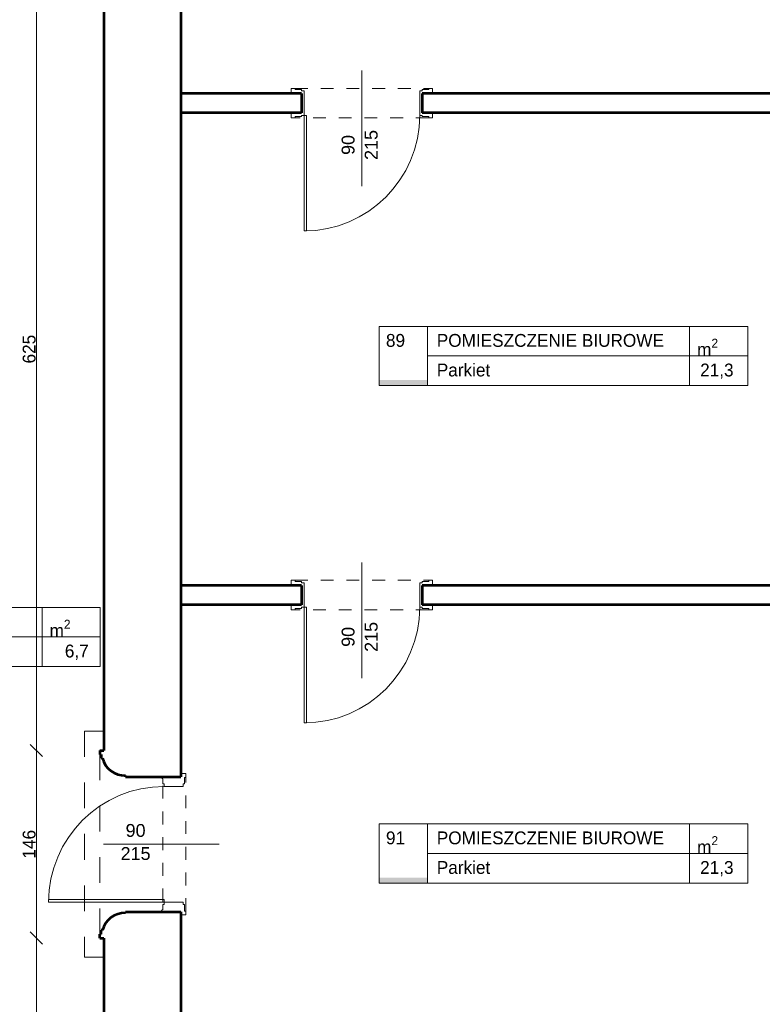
# Model space of a CAD drawing. Header units: inches. Extents: x -21887 to 84279, y -131485 to 67836.
# Tile 144 of 256: x 66647 to 72427, y -32070 to -24405. Entities that reach past the tile are written whole.
import ezdxf

# ---------------------------------------------------------------- set-up
doc = ezdxf.new("R2010")
doc.units = ezdxf.units.IN
doc.header["$MEASUREMENT"] = 0
doc.linetypes.add('Dashed', pattern=[400, 200, -200])
doc.linetypes.add('Dashed copy', pattern=[200, 100, -100])
doc.layers.get('0').update_dxf_attribs({"lineweight": 13})
doc.layers.get('Defpoints').update_dxf_attribs({"lineweight": 13})
for name, color, linetype, lineweight in [('AI_MURY', 7, 'Continuous', 53), ('Dimensioning', 7, 'Continuous', 13), ('DRZWI', 7, 'Continuous', 13), ('dzialowki', 7, 'Continuous', 53), ('OPISY TABELKI', 7, 'Continuous', 13), ('PODCIAGI', 7, 'Continuous', 13)]:
    doc.layers.add(name, color=color, linetype=linetype, lineweight=lineweight)
doc.styles.add('GENERATED_STYLE_7', font='txt')
doc.styles.add('GENERATED_STYLE_8', font='txt')
doc.styles.add('GENERATED_STYLE_9', font='txt')
doc.styles.add('Style-Courier New', font='txt')
doc.dimstyles.new('Dimstyle_4', dxfattribs={"dimtxt": 100, "dimasz": 95, "dimexe": 0, "dimexo": 0, "dimgap": 0.09, "dimtad": 1, "dimdec": 0, "dimlfac": 0.1, "dimzin": 0, "dimdsep": 46, "dimlunit": 5, "dimtxsty": 'GENERATED_STYLE_7', "dimblk": 'ARROWHEAD_6', "dimcen": 0.09, "dimclrd": 161, "dimclre": 161, "dimclrt": 7, "dimadec": 0, "dimazin": 0, "dimtfac": 1, "dimtdec": 0, "dimtmove": 0, "dimatfit": 3, "dimfxl": 0, "dimtolj": 1, "dimtzin": 0, "dimarcsym": 0})

# ---------------------------------------------------------------- blocks, each defined once
blk = doc.blocks.new('ARROWHEAD_6')
at = {"color": 0, "linetype": 'Continuous'}
for p, q in [((0, 0), (-1, 0)), ((-0.5, -0.5), (0.5, 0.5))]:
    blk.add_line(p, q, dxfattribs=at)
blk = doc.blocks.new('*U38')
at = {"layer": 'Defpoints', "color": 0, "linetype": 'Continuous'}
for p in [(71738, -21069.3), (76339.4, -21069.3), (71738, -36799.3)]:
    blk.add_point(p, dxfattribs=at)
at = {"layer": 'Dimensioning', "color": 161, "linetype": 'Continuous', "lineweight": -2}
for p, q in [((76339.2, -21069.3), (76339.4, -21069.3)), ((76339.4, -36704.3), (76339.4, -21164.3)), ((76339.2, -36799.3), (76339.4, -36799.3))]:
    blk.add_line(p, q, dxfattribs=at)
at = {"layer": 'Dimensioning', "color": 161, "linetype": 'Continuous', "lineweight": -2, "xscale": 95, "yscale": 95, "zscale": 95}
for p, rotation in [((76339.4, -21069.3), 90), ((76339.4, -36799.3), 270)]:
    blk.add_blockref('ARROWHEAD_6', p, dxfattribs=dict(at, rotation=rotation))
at = {"layer": 'Dimensioning', "color": 7, "linetype": 'Continuous', "insert": (76283.1, -28934.3), "char_height": 100, "attachment_point": 5, "rotation": 90, "style": 'GENERATED_STYLE_7'}
blk.add_mtext('1573', dxfattribs=at)
blk = doc.blocks.new('*D2205')
at = {"layer": 'Defpoints'}
for p in [(71738, -21069.3), (76339.4, -21069.3), (76339.4, -28934.3), (71738, -36799.3)]:
    blk.add_point(p, dxfattribs=at)
at = {"layer": 'Dimensioning', "color": 161, "linetype": 'Continuous'}
blk.add_blockref('*U38', (0, 0), dxfattribs=at)
blk = doc.blocks.new('*U62')
at = {"layer": 'Defpoints', "color": 0, "linetype": 'Continuous'}
for p in [(71738, -14059.3), (76839.4, -14059.3), (71738, -43809.3)]:
    blk.add_point(p, dxfattribs=at)
at = {"layer": 'Dimensioning', "color": 161, "linetype": 'Continuous', "lineweight": -2}
for p, q in [((76839.2, -14059.3), (76839.4, -14059.3)), ((76839.4, -43714.3), (76839.4, -14154.3)), ((76839.2, -43809.3), (76839.4, -43809.3))]:
    blk.add_line(p, q, dxfattribs=at)
at = {"layer": 'Dimensioning', "color": 161, "linetype": 'Continuous', "lineweight": -2, "xscale": 95, "yscale": 95, "zscale": 95}
for p, rotation in [((76839.4, -14059.3), 90), ((76839.4, -43809.3), 270)]:
    blk.add_blockref('ARROWHEAD_6', p, dxfattribs=dict(at, rotation=rotation))
at = {"layer": 'Dimensioning', "color": 7, "linetype": 'Continuous', "insert": (76783.1, -28934.3), "char_height": 100, "attachment_point": 5, "rotation": 90, "style": 'GENERATED_STYLE_7'}
blk.add_mtext('2975', dxfattribs=at)
blk = doc.blocks.new('*D2229')
at = {"layer": 'Defpoints'}
for p in [(71738, -14059.3), (76839.4, -14059.3), (76839.4, -28934.3), (71738, -43809.3)]:
    blk.add_point(p, dxfattribs=at)
at = {"layer": 'Dimensioning', "color": 161, "linetype": 'Continuous'}
blk.add_blockref('*U62', (0, 0), dxfattribs=at)
blk = doc.blocks.new('*U69')
at = {"layer": 'Defpoints', "color": 0, "linetype": 'Continuous'}
for p in [(71688, -30874.3), (77339.4, -30874.3), (71688, -34754.3)]:
    blk.add_point(p, dxfattribs=at)
at = {"layer": 'Dimensioning', "color": 161, "linetype": 'Continuous', "lineweight": -2}
for p, q in [((77339.2, -30874.3), (77339.4, -30874.3)), ((77339.4, -34659.3), (77339.4, -30969.3)), ((77339.2, -34754.3), (77339.4, -34754.3))]:
    blk.add_line(p, q, dxfattribs=at)
at = {"layer": 'Dimensioning', "color": 161, "linetype": 'Continuous', "lineweight": -2, "xscale": 95, "yscale": 95, "zscale": 95}
for p, rotation in [((77339.4, -30874.3), 90), ((77339.4, -34754.3), 270)]:
    blk.add_blockref('ARROWHEAD_6', p, dxfattribs=dict(at, rotation=rotation))
at = {"layer": 'Dimensioning', "color": 7, "linetype": 'Continuous', "insert": (77283.1, -32814.3), "char_height": 100, "attachment_point": 5, "rotation": 90, "style": 'GENERATED_STYLE_7'}
blk.add_mtext('388', dxfattribs=at)
blk = doc.blocks.new('*D2236')
at = {"layer": 'Defpoints'}
for p in [(71688, -30874.3), (77339.4, -30874.3), (77339.4, -32814.3), (71688, -34754.3)]:
    blk.add_point(p, dxfattribs=at)
at = {"layer": 'Dimensioning', "color": 161, "linetype": 'Continuous'}
blk.add_blockref('*U69', (0, 0), dxfattribs=at)
blk = doc.blocks.new('*U70')
at = {"layer": 'Defpoints', "color": 0, "linetype": 'Continuous'}
for p in [(71688, -26994.3), (77339.4, -26994.3), (71688, -30874.3)]:
    blk.add_point(p, dxfattribs=at)
at = {"layer": 'Dimensioning', "color": 161, "linetype": 'Continuous', "lineweight": -2}
for p, q in [((77339.2, -26994.3), (77339.4, -26994.3)), ((77339.4, -30779.3), (77339.4, -27089.3)), ((77339.2, -30874.3), (77339.4, -30874.3))]:
    blk.add_line(p, q, dxfattribs=at)
at = {"layer": 'Dimensioning', "color": 161, "linetype": 'Continuous', "lineweight": -2, "xscale": 95, "yscale": 95, "zscale": 95}
for p, rotation in [((77339.4, -26994.3), 90), ((77339.4, -30874.3), 270)]:
    blk.add_blockref('ARROWHEAD_6', p, dxfattribs=dict(at, rotation=rotation))
at = {"layer": 'Dimensioning', "color": 7, "linetype": 'Continuous', "insert": (77283.1, -28934.3), "char_height": 100, "attachment_point": 5, "rotation": 90, "style": 'GENERATED_STYLE_7'}
blk.add_mtext('388', dxfattribs=at)
blk = doc.blocks.new('*D2237')
at = {"layer": 'Defpoints'}
for p in [(71688, -26994.3), (77339.4, -26994.3), (77339.4, -28934.3), (71688, -30874.3)]:
    blk.add_point(p, dxfattribs=at)
at = {"layer": 'Dimensioning', "color": 161, "linetype": 'Continuous'}
blk.add_blockref('*U70', (0, 0), dxfattribs=at)
blk = doc.blocks.new('*U71')
at = {"layer": 'Defpoints', "color": 0, "linetype": 'Continuous'}
for p in [(71688, -23114.3), (77339.4, -23114.3), (71688, -26994.3)]:
    blk.add_point(p, dxfattribs=at)
at = {"layer": 'Dimensioning', "color": 161, "linetype": 'Continuous', "lineweight": -2}
for p, q in [((77339.2, -23114.3), (77339.4, -23114.3)), ((77339.4, -26899.3), (77339.4, -23209.3)), ((77339.2, -26994.3), (77339.4, -26994.3))]:
    blk.add_line(p, q, dxfattribs=at)
at = {"layer": 'Dimensioning', "color": 161, "linetype": 'Continuous', "lineweight": -2, "xscale": 95, "yscale": 95, "zscale": 95}
for p, rotation in [((77339.4, -23114.3), 90), ((77339.4, -26994.3), 270)]:
    blk.add_blockref('ARROWHEAD_6', p, dxfattribs=dict(at, rotation=rotation))
at = {"layer": 'Dimensioning', "color": 7, "linetype": 'Continuous', "insert": (77283.1, -25054.3), "char_height": 100, "attachment_point": 5, "rotation": 90, "style": 'GENERATED_STYLE_7'}
blk.add_mtext('388', dxfattribs=at)
blk = doc.blocks.new('*D2238')
at = {"layer": 'Defpoints'}
for p in [(71688, -23114.3), (77339.4, -23114.3), (77339.4, -25054.3), (71688, -26994.3)]:
    blk.add_point(p, dxfattribs=at)
at = {"layer": 'Dimensioning', "color": 161, "linetype": 'Continuous'}
blk.add_blockref('*U71', (0, 0), dxfattribs=at)
blk = doc.blocks.new('*U97')
at = {"layer": 'Defpoints', "color": 0, "linetype": 'Continuous'}
for p in [(71738, 62330.7), (77839.4, 62330.7), (71738, -43809.3)]:
    blk.add_point(p, dxfattribs=at)
at = {"layer": 'Dimensioning', "color": 161, "linetype": 'Continuous', "lineweight": -2}
for p, q in [((77839.2, 62330.7), (77839.4, 62330.7)), ((77839.4, -43714.3), (77839.4, 62235.7)), ((77839.2, -43809.3), (77839.4, -43809.3))]:
    blk.add_line(p, q, dxfattribs=at)
at = {"layer": 'Dimensioning', "color": 161, "linetype": 'Continuous', "lineweight": -2, "xscale": 95, "yscale": 95, "zscale": 95}
for p, rotation in [((77839.4, 62330.7), 90), ((77839.4, -43809.3), 270)]:
    blk.add_blockref('ARROWHEAD_6', p, dxfattribs=dict(at, rotation=rotation))
at = {"layer": 'Dimensioning', "color": 7, "linetype": 'Continuous', "insert": (77783.1, 9260.7), "char_height": 100, "attachment_point": 5, "rotation": 90, "style": 'GENERATED_STYLE_7'}
blk.add_mtext('10614', dxfattribs=at)
blk = doc.blocks.new('*D2264')
at = {"layer": 'Defpoints'}
for p in [(71738, 62330.7), (77839.4, 62330.7), (77839.4, 9260.7), (71738, -43809.3)]:
    blk.add_point(p, dxfattribs=at)
at = {"layer": 'Dimensioning', "color": 161, "linetype": 'Continuous'}
blk.add_blockref('*U97', (0, 0), dxfattribs=at)
blk = doc.blocks.new('*U324')
at = {"layer": 'Defpoints', "color": 0, "linetype": 'Continuous'}
for p in [(66582.8, -14909.3), (67300.5, -14909.3), (67300.5, -36559.3)]:
    blk.add_point(p, dxfattribs=at)
at = {"layer": 'Dimensioning', "color": 161, "linetype": 'Continuous', "lineweight": -2}
for p, q in [((66583, -14909.3), (66582.8, -14909.3)), ((66582.8, -36464.3), (66582.8, -15004.3)), ((66583, -36559.3), (66582.8, -36559.3))]:
    blk.add_line(p, q, dxfattribs=at)
at = {"layer": 'Dimensioning', "color": 161, "linetype": 'Continuous', "lineweight": -2, "xscale": 95, "yscale": 95, "zscale": 95}
for p, rotation in [((66582.8, -14909.3), 90), ((66582.8, -36559.3), 270)]:
    blk.add_blockref('ARROWHEAD_6', p, dxfattribs=dict(at, rotation=rotation))
at = {"layer": 'Dimensioning', "color": 7, "linetype": 'Continuous', "insert": (66526.5, -25734.3), "char_height": 100, "attachment_point": 5, "rotation": 90, "style": 'GENERATED_STYLE_7'}
blk.add_mtext('2165', dxfattribs=at)
blk = doc.blocks.new('*D2265')
at = {"layer": 'Defpoints'}
for p in [(66582.8, -14909.3), (67300.5, -14909.3), (66582.8, -25734.3), (67300.5, -36559.3)]:
    blk.add_point(p, dxfattribs=at)
at = {"layer": 'Dimensioning', "color": 161, "linetype": 'Continuous'}
blk.add_blockref('*U324', (0, 0), dxfattribs=at)
blk = doc.blocks.new('*U622')
at = {"layer": 'Defpoints', "color": 0, "linetype": 'Continuous'}
for p in [(66776.9, -31554.3), (67300.5, -31554.3), (67300.5, -36559.3)]:
    blk.add_point(p, dxfattribs=at)
at = {"layer": 'Dimensioning', "color": 161, "linetype": 'Continuous', "lineweight": -2}
for p, q in [((66777.1, -31554.3), (66776.9, -31554.3)), ((66776.9, -36464.3), (66776.9, -31649.3)), ((66777.1, -36559.3), (66776.9, -36559.3))]:
    blk.add_line(p, q, dxfattribs=at)
at = {"layer": 'Dimensioning', "color": 161, "linetype": 'Continuous', "lineweight": -2, "xscale": 95, "yscale": 95, "zscale": 95}
for p, rotation in [((66776.9, -31554.3), 90), ((66776.9, -36559.3), 270)]:
    blk.add_blockref('ARROWHEAD_6', p, dxfattribs=dict(at, rotation=rotation))
at = {"layer": 'Dimensioning', "color": 7, "linetype": 'Continuous', "insert": (66720.6, -34056.8), "char_height": 100, "attachment_point": 5, "rotation": 90, "style": 'GENERATED_STYLE_7'}
blk.add_mtext('500', dxfattribs=at)
blk = doc.blocks.new('*D2846')
at = {"layer": 'Defpoints'}
for p in [(66776.9, -31554.3), (67300.5, -31554.3), (66776.9, -34056.8), (67300.5, -36559.3)]:
    blk.add_point(p, dxfattribs=at)
at = {"layer": 'Dimensioning', "color": 161, "linetype": 'Continuous'}
blk.add_blockref('*U622', (0, 0), dxfattribs=at)
blk = doc.blocks.new('*U623')
at = {"layer": 'Defpoints', "color": 0, "linetype": 'Continuous'}
for p in [(66776.9, -30094.3), (67300.5, -30094.3), (67300.5, -31554.3)]:
    blk.add_point(p, dxfattribs=at)
at = {"layer": 'Dimensioning', "color": 161, "linetype": 'Continuous', "lineweight": -2}
for p, q in [((66777.1, -30094.3), (66776.9, -30094.3)), ((66776.9, -31459.3), (66776.9, -30189.3)), ((66777.1, -31554.3), (66776.9, -31554.3))]:
    blk.add_line(p, q, dxfattribs=at)
at = {"layer": 'Dimensioning', "color": 161, "linetype": 'Continuous', "lineweight": -2, "xscale": 95, "yscale": 95, "zscale": 95}
for p, rotation in [((66776.9, -30094.3), 90), ((66776.9, -31554.3), 270)]:
    blk.add_blockref('ARROWHEAD_6', p, dxfattribs=dict(at, rotation=rotation))
at = {"layer": 'Dimensioning', "color": 7, "linetype": 'Continuous', "insert": (66720.6, -30824.3), "char_height": 100, "attachment_point": 5, "rotation": 90, "style": 'GENERATED_STYLE_7'}
blk.add_mtext('146', dxfattribs=at)
blk = doc.blocks.new('*D2847')
at = {"layer": 'Defpoints'}
for p in [(66776.9, -30094.3), (67300.5, -30094.3), (66776.9, -30824.3), (67300.5, -31554.3)]:
    blk.add_point(p, dxfattribs=at)
at = {"layer": 'Dimensioning', "color": 161, "linetype": 'Continuous'}
blk.add_blockref('*U623', (0, 0), dxfattribs=at)
blk = doc.blocks.new('*U624')
at = {"layer": 'Defpoints', "color": 0, "linetype": 'Continuous'}
for p in [(66776.9, -23844.3), (67300.5, -23844.3), (67300.5, -30094.3)]:
    blk.add_point(p, dxfattribs=at)
at = {"layer": 'Dimensioning', "color": 161, "linetype": 'Continuous', "lineweight": -2}
for p, q in [((66777.1, -23844.3), (66776.9, -23844.3)), ((66776.9, -29999.3), (66776.9, -23939.3)), ((66777.1, -30094.3), (66776.9, -30094.3))]:
    blk.add_line(p, q, dxfattribs=at)
at = {"layer": 'Dimensioning', "color": 161, "linetype": 'Continuous', "lineweight": -2, "xscale": 95, "yscale": 95, "zscale": 95}
for p, rotation in [((66776.9, -23844.3), 90), ((66776.9, -30094.3), 270)]:
    blk.add_blockref('ARROWHEAD_6', p, dxfattribs=dict(at, rotation=rotation))
at = {"layer": 'Dimensioning', "color": 7, "linetype": 'Continuous', "insert": (66720.6, -26969.3), "char_height": 100, "attachment_point": 5, "rotation": 90, "style": 'GENERATED_STYLE_7'}
blk.add_mtext('625', dxfattribs=at)
blk = doc.blocks.new('*D2848')
at = {"layer": 'Defpoints'}
for p in [(66776.9, -23844.3), (67300.5, -23844.3), (66776.9, -26969.3), (67300.5, -30094.3)]:
    blk.add_point(p, dxfattribs=at)
at = {"layer": 'Dimensioning', "color": 161, "linetype": 'Continuous'}
blk.add_blockref('*U624', (0, 0), dxfattribs=at)

msp = doc.modelspace()

# ---------------------------------------------------------------- hatches: boundary and pattern name
at = {"layer": 'OPISY TABELKI', "extrusion": (0, 0, -1)}
for points in [[(-69821.7, -27252.8), (-69821.7, -27210.6), (-69445.3, -27210.6), (-69445.3, -27252.8)], [(-69821.7, -31125.9), (-69821.7, -31083.7), (-69445.3, -31083.7), (-69445.3, -31125.9)]]:
    msp.add_hatch(color=7, dxfattribs=at).paths.add_polyline_path(points, flags=16)

# ---------------------------------------------------------------- linework, layer by layer
at = {"layer": 'AI_MURY', "color": 7, "linetype": 'Continuous'}
for p, q in [((67900.5, -23639.3), (67900.5, -30299.3)), ((67300.5, -23844.3), (67300.5, -30094.3)), ((67270.5, -30094.3), (67300.5, -30094.3)), ((67270.5, -30094.3), (67270.5, -30124.3)), ((67280.5, -30124.3), (67270.5, -30124.3)), ((67280.5, -30124.3), (67280.5, -30154.3)), ((67290.5, -30154.3), (67280.5, -30154.3)), ((67470.5, -30299.3), (67470.5, -30289.3)), ((67470.5, -30299.3), (67900.5, -30299.3)), ((67470.5, -31349.3), (67900.5, -31349.3)), ((67470.5, -31349.3), (67470.5, -31359.3)), ((67900.5, -31349.3), (67900.5, -38089.3)), ((67290.5, -31494.3), (67280.5, -31494.3)), ((67280.5, -31524.3), (67280.5, -31494.3)), ((67280.5, -31524.3), (67270.5, -31524.3)), ((67270.5, -31554.3), (67270.5, -31524.3)), ((67270.5, -31554.3), (67300.5, -31554.3)), ((67300.5, -31554.3), (67300.5, -36559.3))]:
    msp.add_line(p, q, dxfattribs=at)
for centre, start, end in [((67465.1, -30109.3), 194.44004, 271.72608), ((67465.1, -31539.2), 88.27392, 165.55996)]:
    msp.add_arc(centre, 180, start, end, dxfattribs=at)
at = {"layer": 'DRZWI', "color": 49, "linetype": 'Dashed'}
for p, q in [((67150.5, -29944.3), (67150.5, -31704.3)), ((67300.5, -29944.3), (67150.5, -29944.3)), ((67300.5, -31704.3), (67150.5, -31704.3))]:
    msp.add_line(p, q, dxfattribs=at)
at = {"layer": 'DRZWI', "color": 7, "linetype": 'Dashed'}
msp.add_line((67270.5, -30124.3), (67270.5, -31524.3), dxfattribs=at)
at = {"layer": 'DRZWI', "color": 5, "linetype": 'Continuous'}
for p, q in [((67940.5, -30274.3), (67900.5, -30274.3)), ((67940.5, -30304.3), (67940.5, -30274.3)), ((67762, -30354.3), (67762, -30314.3)), ((67762, -30354.3), (67772, -30354.3)), ((67772, -30354.3), (67772, -30374.3)), ((67920.5, -30354.3), (67920.5, -30374.3)), ((67930.5, -30354.3), (67920.5, -30354.3)), ((67930.5, -30354.3), (67930.5, -30304.3)), ((67940.5, -30304.3), (67930.5, -30304.3)), ((67772, -30374.3), (67920.5, -30374.3)), ((67298.8, -30824.3), (68198.8, -30824.3)), ((66872, -31254.3), (67772, -31254.3)), ((66872, -31254.3), (66872, -31274.3)), ((66872, -31274.3), (67772, -31274.3)), ((67772, -31254.3), (67772, -31274.3)), ((67772, -31274.3), (67920.5, -31274.3)), ((67772, -31294.3), (67772, -31274.3)), ((67920.5, -31294.3), (67920.5, -31274.3)), ((67762, -31294.3), (67772, -31294.3)), ((67762, -31294.3), (67762, -31334.3)), ((67930.5, -31294.3), (67920.5, -31294.3)), ((67930.5, -31294.3), (67930.5, -31344.3)), ((67940.5, -31344.3), (67930.5, -31344.3)), ((67940.5, -31344.3), (67940.5, -31374.3)), ((67940.5, -31374.3), (67900.5, -31374.3))]:
    msp.add_line(p, q, dxfattribs=at)
at = {"layer": 'DRZWI', "color": 5, "linetype": 'Dashed copy'}
for p, q in [((67762, -31269.3), (67762, -30354.3)), ((67940.5, -31344.3), (67940.5, -30304.3))]:
    msp.add_line(p, q, dxfattribs=at)
at = {"layer": 'DRZWI', "color": 7, "linetype": 'Continuous'}
for centre, start, end in [((67762, -30299.3), 180, 270), ((67762, -31349.3), 90, 180)]:
    msp.add_arc(centre, 15, start, end, dxfattribs=at)
at = {"layer": 'DRZWI', "color": 5, "linetype": 'Continuous'}
msp.add_arc((67772, -31274.3), 900, 90, 180, dxfattribs=at)
at = {"layer": 'dzialowki', "color": 12, "linetype": 'Continuous'}
for p, q in [((68840.5, -24979.3), (67900.5, -24979.3)), ((68840.5, -24979.3), (68840.5, -25129.3)), ((69780.5, -24979.3), (69780.5, -25129.3)), ((73700.5, -24979.3), (69780.5, -24979.3)), ((68840.5, -25129.3), (67900.5, -25129.3)), ((73700.5, -25129.3), (69780.5, -25129.3)), ((68840.5, -28809.3), (67900.5, -28809.3)), ((68840.5, -28809.3), (68840.5, -28959.3)), ((73700.5, -28809.3), (69780.5, -28809.3)), ((69780.5, -28809.3), (69780.5, -28959.3)), ((68840.5, -28959.3), (67900.5, -28959.3)), ((73700.5, -28959.3), (69780.5, -28959.3))]:
    msp.add_line(p, q, dxfattribs=at)
at = {"layer": 'OPISY TABELKI', "color": 7, "linetype": 'Continuous'}
for p, q in [((69445.3, -26792), (72315, -26792)), ((69445.3, -26792), (69445.3, -27252.8)), ((69821.7, -26792), (69821.7, -27252.8)), ((71861, -26792), (71861, -27252.8)), ((72315, -26792), (72315, -27252.8)), ((69821.7, -27022.4), (72315, -27022.4)), ((69445.3, -27252.8), (72315, -27252.8)), ((64895.5, -28980.1), (67274.4, -28980.1)), ((66820.4, -28980.1), (66820.4, -29440.8)), ((67274.4, -28980.1), (67274.4, -29440.8)), ((65271.9, -29210.4), (67274.4, -29210.4)), ((64895.5, -29440.8), (67274.4, -29440.8)), ((69445.3, -30665.1), (72315, -30665.1)), ((69445.3, -30665.1), (69445.3, -31125.9)), ((69821.7, -30665.1), (69821.7, -31125.9)), ((71861, -30665.1), (71861, -31125.9)), ((72315, -30665.1), (72315, -31125.9)), ((69821.7, -30895.5), (72315, -30895.5)), ((69445.3, -31125.9), (72315, -31125.9))]:
    msp.add_line(p, q, dxfattribs=at)
at = {"layer": 'PODCIAGI', "color": 5, "linetype": 'Continuous'}
for p, q in [((69310.5, -24800.6), (69310.5, -25700.6)), ((68760.5, -24939.3), (68760.5, -24979.3)), ((68790.5, -24939.3), (68760.5, -24939.3)), ((68790.5, -24939.3), (68790.5, -24949.3)), ((68840.5, -24949.3), (68790.5, -24949.3)), ((68840.5, -24949.3), (68840.5, -24959.3)), ((68840.5, -24959.3), (68860.5, -24959.3)), ((68860.5, -25149.3), (68860.5, -24959.3)), ((69760.5, -25149.3), (69760.5, -24959.3)), ((69780.5, -24959.3), (69760.5, -24959.3)), ((69780.5, -24949.3), (69780.5, -24959.3)), ((69780.5, -24949.3), (69830.5, -24949.3)), ((69830.5, -24939.3), (69830.5, -24949.3)), ((69830.5, -24939.3), (69860.5, -24939.3)), ((69860.5, -24939.3), (69860.5, -24979.3)), ((68760.5, -25169.3), (68760.5, -25129.3)), ((69860.5, -25169.3), (69860.5, -25129.3)), ((68790.5, -25169.3), (68760.5, -25169.3)), ((68840.5, -25159.3), (68790.5, -25159.3)), ((68790.5, -25169.3), (68790.5, -25159.3)), ((68840.5, -25149.3), (68860.5, -25149.3)), ((68840.5, -25159.3), (68840.5, -25149.3)), ((68880.5, -25149.3), (68860.5, -25149.3)), ((68860.5, -26049.3), (68860.5, -25149.3)), ((68880.5, -26049.3), (68880.5, -25149.3)), ((69780.5, -25149.3), (69760.5, -25149.3)), ((69780.5, -25159.3), (69780.5, -25149.3)), ((69780.5, -25159.3), (69830.5, -25159.3)), ((69830.5, -25169.3), (69830.5, -25159.3)), ((69830.5, -25169.3), (69860.5, -25169.3)), ((68880.5, -26049.3), (68860.5, -26049.3)), ((69310.5, -28630.6), (69310.5, -29530.6)), ((68760.5, -28769.3), (68760.5, -28809.3)), ((68790.5, -28769.3), (68760.5, -28769.3)), ((68790.5, -28769.3), (68790.5, -28779.3)), ((68840.5, -28779.3), (68790.5, -28779.3)), ((68840.5, -28779.3), (68840.5, -28789.3)), ((68840.5, -28789.3), (68860.5, -28789.3)), ((68860.5, -28979.3), (68860.5, -28789.3)), ((69760.5, -28979.3), (69760.5, -28789.3)), ((69780.5, -28789.3), (69760.5, -28789.3)), ((69780.5, -28779.3), (69780.5, -28789.3)), ((69780.5, -28779.3), (69830.5, -28779.3)), ((69830.5, -28769.3), (69830.5, -28779.3)), ((69830.5, -28769.3), (69860.5, -28769.3)), ((69860.5, -28769.3), (69860.5, -28809.3)), ((68760.5, -28999.3), (68760.5, -28959.3)), ((69860.5, -28999.3), (69860.5, -28959.3)), ((68790.5, -28999.3), (68760.5, -28999.3)), ((68840.5, -28989.3), (68790.5, -28989.3)), ((68790.5, -28999.3), (68790.5, -28989.3)), ((68840.5, -28979.3), (68860.5, -28979.3)), ((68840.5, -28989.3), (68840.5, -28979.3)), ((68880.5, -28979.3), (68860.5, -28979.3)), ((68860.5, -29879.3), (68860.5, -28979.3)), ((68880.5, -29879.3), (68880.5, -28979.3)), ((69780.5, -28979.3), (69760.5, -28979.3)), ((69780.5, -28989.3), (69780.5, -28979.3)), ((69780.5, -28989.3), (69830.5, -28989.3)), ((69830.5, -28999.3), (69830.5, -28989.3)), ((69830.5, -28999.3), (69860.5, -28999.3)), ((68880.5, -29879.3), (68860.5, -29879.3))]:
    msp.add_line(p, q, dxfattribs=at)
at = {"layer": 'PODCIAGI', "color": 5, "linetype": 'Dashed copy'}
for p, q in [((68790.5, -24939.3), (69830.5, -24939.3)), ((69830.5, -25169.3), (68790.5, -25169.3)), ((68790.5, -28769.3), (69830.5, -28769.3)), ((69830.5, -28999.3), (68790.5, -28999.3))]:
    msp.add_line(p, q, dxfattribs=at)
at = {"layer": 'PODCIAGI', "color": 7, "linetype": 'Continuous'}
for centre in [(68860.5, -25149.3), (68860.5, -28979.3)]:
    msp.add_arc(centre, 900, 270, 0, dxfattribs=at)

# ---------------------------------------------------------------- texts
at = {"layer": 'DRZWI', "color": 5, "insert": (67548.9, -30666.7), "char_height": 100, "width": 704.483, "attachment_point": 2, "line_spacing_factor": 1.079165, "style": 'GENERATED_STYLE_7'}
msp.add_mtext('\\fArial|b0|i0|c238|p39;90\\P215', dxfattribs=at)
at = {"layer": 'OPISY TABELKI', "color": 7, "char_height": 100, "attachment_point": 1}
for s, insert, width, style in [('89', (69497.9, -26851.5), 323.775, 'GENERATED_STYLE_8'), ('POMIESZCZENIE BIUROWE ', (69893.6, -26851.5), 2409.415, 'GENERATED_STYLE_9'), ('\\A1;m\\H70.000000;\\S2^  ;', (71919.9, -26888.1), 323.775, 'GENERATED_STYLE_9'), ('Parkiet  ', (69893.6, -27081.9), 2409.415, 'GENERATED_STYLE_9'), ('21,3     ', (71943.5, -27081.9), 424.969, 'GENERATED_STYLE_9'), ('\\A1;m\\H70.000000;\\S2^  ;', (66879.3, -29076.2), 323.775, 'GENERATED_STYLE_9'), ('    6,7            ', (66849.5, -29269.9), 424.969, 'GENERATED_STYLE_9'), ('91', (69497.9, -30724.6), 323.775, 'GENERATED_STYLE_8'), ('POMIESZCZENIE BIUROWE ', (69893.6, -30724.6), 2409.415, 'GENERATED_STYLE_9'), ('\\A1;m\\H70.000000;\\S2^  ;', (71919.9, -30761.2), 323.775, 'GENERATED_STYLE_9'), ('Parkiet  ', (69893.6, -30955), 2409.415, 'GENERATED_STYLE_9'), ('21,3     ', (71943.5, -30955), 424.969, 'GENERATED_STYLE_9')]:
    msp.add_mtext(s, dxfattribs=dict(at, insert=insert, width=width, style=style))
at = {"layer": 'PODCIAGI', "color": 5, "char_height": 100, "width": 704.483, "attachment_point": 2, "rotation": 90, "line_spacing_factor": 1.079165, "style": 'GENERATED_STYLE_7'}
for insert in [(69152.9, -25379.8), (69152.9, -29209.8)]:
    msp.add_mtext('\\fArial|b0|i0|c238|p39;90\\P215', dxfattribs=dict(at, insert=insert))

# ---------------------------------------------------------------- dimensions: what is measured, and where the dimension line sits
at = {"layer": 'Dimensioning', "color": 161, "linetype": 'Continuous'}
for base, p1, p2, picture, middle in [((77839.4, 62330.7), (71738, -43809.3), (71738, 62330.7), '*D2264', (77839.4, 9260.7)), ((76839.4, -14059.3), (71738, -43809.3), (71738, -14059.3), '*D2229', (76839.4, -28934.3)), ((66582.8, -14909.3), (67300.5, -36559.3), (67300.5, -14909.3), '*D2265', (66582.8, -25734.3)), ((76339.4, -21069.3), (71738, -36799.3), (71738, -21069.3), '*D2205', (76339.4, -28934.3)), ((77339.4, -23114.3), (71688, -26994.3), (71688, -23114.3), '*D2238', (77339.4, -25054.3)), ((66776.9, -23844.3), (67300.5, -30094.3), (67300.5, -23844.3), '*D2848', (66776.9, -26969.3)), ((77339.4, -26994.3), (71688, -30874.3), (71688, -26994.3), '*D2237', (77339.4, -28934.3)), ((66776.9, -30094.3), (67300.5, -31554.3), (67300.5, -30094.3), '*D2847', (66776.9, -30824.3)), ((77339.4, -30874.3), (71688, -34754.3), (71688, -30874.3), '*D2236', (77339.4, -32814.3)), ((66776.9197759, -31554.2868952), (67300.5180538, -36559.2868952), (67300.5180538, -31554.2868952), '*D2846', (66776.9197759, -34056.7868952))]:
    dim = msp.add_linear_dim(base=base, p1=p1, p2=p2, angle=90, dimstyle='Dimstyle_4', override={"dimtxsty": 'Style-Courier New', "dimclrd": 0, "dimclre": 161, "dimlwe": 0}, dxfattribs=at)
    dim.commit()
    dim.dimension.update_dxf_attribs({"geometry": picture, "text_midpoint": middle, "dimtype": 128})

doc.saveas('drawing.dxf')
